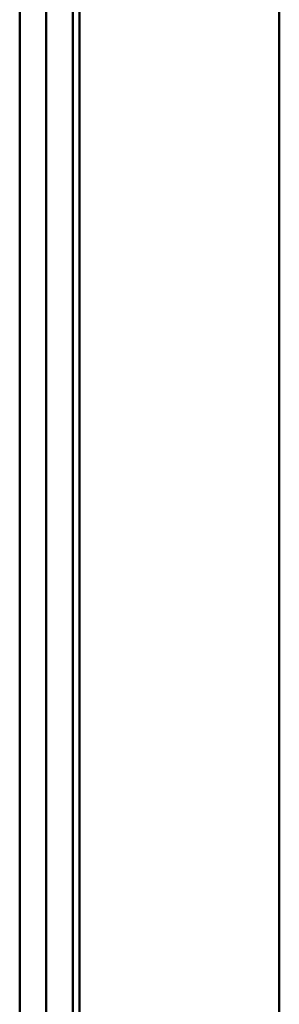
# Model space of a CAD drawing. Header units: millimetres. Extents: x 198383 to 706415, y -768832 to -310514.
# Tile 9 of 40: x 204100 to 204152, y -369501 to -369305. Entities that reach past the tile are written whole.
import ezdxf

# ---------------------------------------------------------------- set-up
doc = ezdxf.new("R2010")
doc.units = ezdxf.units.MM
doc.layers.add('Sichtbare Kanten(DIN)', color=7, linetype='Continuous', lineweight=50)
doc.layers.add('Sichtbare tangentiale Kanten(DIN)', color=7, linetype='Continuous', lineweight=50)

msp = doc.modelspace()

# ---------------------------------------------------------------- linework, layer by layer
at = {"layer": 'Sichtbare Kanten(DIN)'}
for p, q in [((204105.487, -370218.206), (204105.487, -369092.724)), ((204112.123, -369092.724), (204112.123, -369676.701)), ((204151.939, -369624.939), (204151.939, -369144.486))]:
    msp.add_line(p, q, dxfattribs=at)
at = {"layer": 'Sichtbare tangentiale Kanten(DIN)'}
for p, q in [((204100.178, -369092.724), (204100.178, -370218.206)), ((204110.796, -369644.847), (204110.796, -369103.342))]:
    msp.add_line(p, q, dxfattribs=at)

doc.saveas('drawing.dxf')
